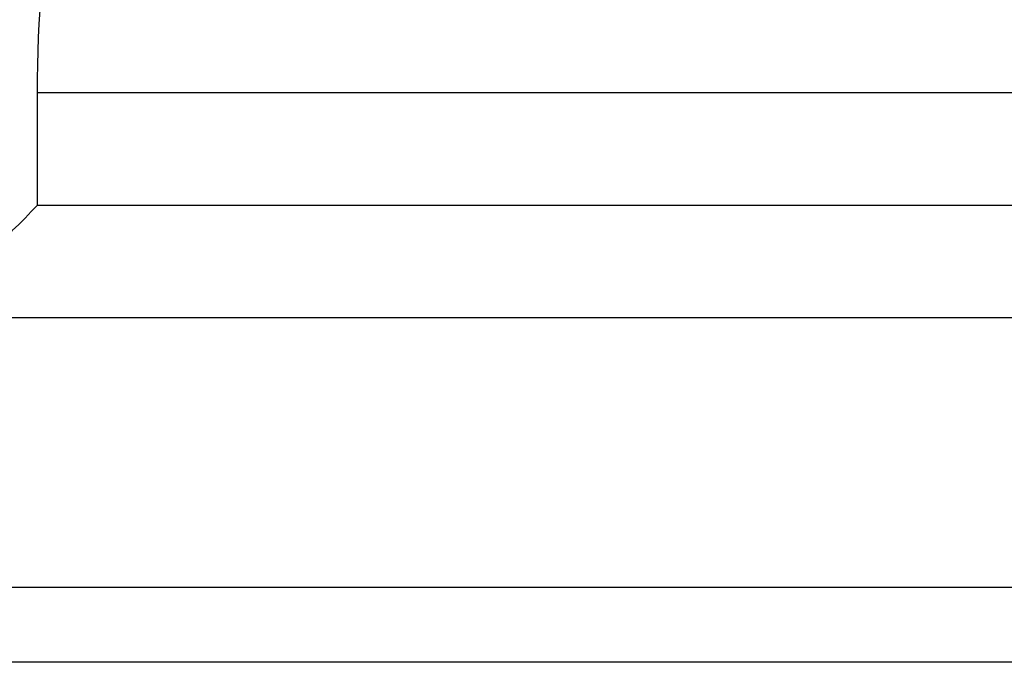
# Model space of a CAD drawing. Header units: millimetres. Extents: x 748 to 1024, y 329 to 423.
# Tile 6 of 52: x 946.06 to 959.19, y 348.43 to 357.01. Entities that reach past the tile are written whole.
import ezdxf

# ---------------------------------------------------------------- set-up
doc = ezdxf.new("R2010")
doc.units = ezdxf.units.MM
doc.header["$LTSCALE"] = 0.15
doc.layers.add('2', color=7, linetype='CONTINUOUS')
doc.layers.add('OUT', color=3, linetype='CONTINUOUS')

msp = doc.modelspace()

# ---------------------------------------------------------------- linework, layer by layer
at = {"layer": '2', "color": 0, "linetype": 'Continuous'}
for p, q in [((1023.99, 349.435), (904.242, 349.435)), ((1023.99, 348.435), (860.09, 348.435))]:
    msp.add_line(p, q, dxfattribs=at)
at = {"layer": 'OUT', "color": 7}
for p, q in [((946.294, 354.535), (946.294, 356.035)), ((946.294, 356.035), (971.586, 356.035)), ((946.294, 354.535), (971.586, 354.535)), ((935.59, 353.035), (949.49, 353.035)), ((949.49, 353.035), (982.29, 353.035))]:
    msp.add_line(p, q, dxfattribs=at)
msp.add_arc((942.94, 357.535), 4.5, 270, 318.1897, dxfattribs=at)
msp.add_open_spline([(946.294, 356.035), (946.294, 357.021), (946.385, 357.986), (946.597, 359.407), (946.68, 359.878), (946.852, 360.803), (946.94, 361.256), (947.108, 362.145), (947.187, 362.581), (947.321, 363.438), (947.375, 363.862), (947.44, 364.678), (947.45, 365.07), (947.407, 365.825), (947.353, 366.188), (947.252, 366.535)], degree=3, knots=[0, 0, 0, 0, 0.25, 0.25, 0.375, 0.375, 0.5, 0.5, 0.625, 0.625, 0.75, 0.75, 0.875, 0.875, 1, 1, 1, 1], dxfattribs=at)

doc.saveas('drawing.dxf')
